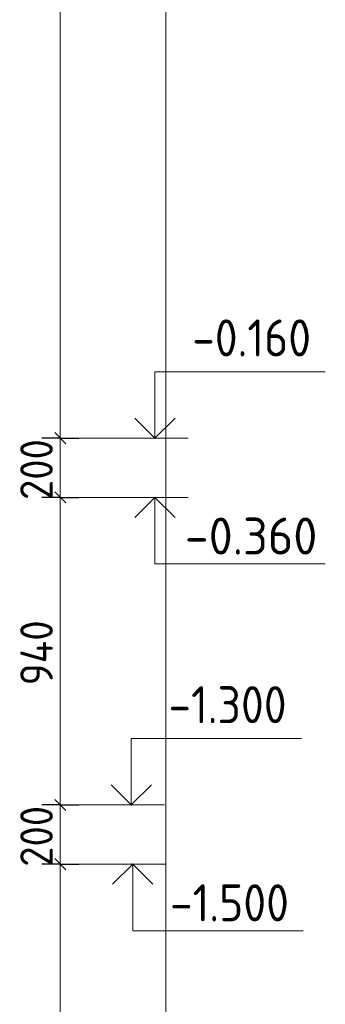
# Model space of a CAD drawing. Header units: millimetres. Extents: x 0 to 21000, y -5 to 14855.
# Tile 19 of 31: x 11006 to 12039, y 3311 to 6640. Entities that reach past the tile are written whole.
import ezdxf

# ---------------------------------------------------------------- set-up
doc = ezdxf.new("R2010")
doc.units = ezdxf.units.MM
doc.layers.add('Standard', color=7, linetype='Continuous', lineweight=25)
doc.layers.add('Размерная линия_ общее', color=7, linetype='Continuous', lineweight=13)
doc.styles.add('ISOCPEUR', font='txt')

msp = doc.modelspace()

# ---------------------------------------------------------------- linework, layer by layer
at = {"layer": 'Standard', "color": 7, "linetype": 'Continuous', "lineweight": 13, "transparency": 33554687}
for p, q in [((11500, 14855), (11500, 0)), ((11575.6, 5225), (11200.6, 5225)), ((11575.6, 5025), (11200.6, 5025)), ((11495.4, 3985), (11120.4, 3985)), ((11500.6, 3785), (11125.6, 3785))]:
    msp.add_line(p, q, dxfattribs=at)
for points in [[(11463.1, 5225), (11463.1, 5450), (12038.7, 5450)], [(11463.1, 5025), (11463.1, 4800), (12038.7, 4800)], [(11382.9, 3985), (11382.9, 4210), (11958.5, 4210)], [(11388.1, 3785), (11388.1, 3560), (11963.7, 3560)]]:
    msp.add_lwpolyline(points, dxfattribs=at)
at = {"layer": 'Standard', "color": 7, "linetype": 'Continuous', "lineweight": 35, "transparency": 33554687}
for points in [[(11395, 5293.1), (11463.1, 5225), (11531.2, 5293.1)], [(11395, 4957), (11463.1, 5025), (11531.2, 4957)], [(11314.8, 4053.1), (11382.9, 3985), (11451, 4053.1)], [(11320, 3717), (11388.1, 3785), (11456.2, 3717)]]:
    msp.add_lwpolyline(points, dxfattribs=at)
at = {"layer": 'Размерная линия_ общее', "color": 7, "linetype": 'Continuous', "lineweight": 13, "transparency": 33554687}
for p, q in [((11142.8, 5225), (11142.8, 9285)), ((11142.8, 5025), (11142.8, 5225)), ((11142.8, 3985), (11142.8, 5025)), ((11142.8, 3785), (11142.8, 3985))]:
    msp.add_line(p, q, dxfattribs=at)
at = {"layer": 'Размерная линия_ общее', "color": 7, "linetype": 'Continuous', "lineweight": 25, "transparency": 33554687}
for p, q in [((11161.6, 5206.3), (11124.1, 5243.8)), ((11161.6, 5006.3), (11124.1, 5043.8)), ((11161.6, 3966.3), (11124.1, 4003.8)), ((11161.6, 3766.3), (11124.1, 3803.8))]:
    msp.add_line(p, q, dxfattribs=at)
at = {"layer": 'Размерная линия_ общее', "color": 253, "linetype": 'Continuous', "lineweight": -3, "true_color": 0xa0a0a0, "transparency": 33554687}
for p, q in [((11142.8, 5225), (11080.3, 5225)), ((11142.8, 5225), (11205.3, 5225)), ((11142.8, 5025), (11080.3, 5025)), ((11142.8, 5025), (11205.3, 5025)), ((11142.8, 3985), (11080.3, 3985)), ((11142.8, 3985), (11205.3, 3985)), ((11142.8, 3785), (11080.3, 3785)), ((11142.8, 3785), (11205.3, 3785))]:
    msp.add_line(p, q, dxfattribs=at)
for points in [[(11142.8, 5225), (11134.3, 5225), (11134.3, 5225), (11134.3, 5225), (11134.3, 5225), (11134.3, 5225), (11134.3, 5225), (11134.3, 5225), (11134.3, 5225)], [(11142.8, 5025), (11134.3, 5025), (11134.3, 5025), (11134.3, 5025), (11134.3, 5025), (11134.3, 5025), (11134.3, 5025), (11134.3, 5025), (11134.3, 5025)], [(11142.8, 3985), (11134.3, 3985), (11134.3, 3985), (11134.3, 3985), (11134.3, 3985), (11134.3, 3985), (11134.3, 3985), (11134.3, 3985), (11134.3, 3985), (11134.3, 3985), (11134.3, 3985), (11134.3, 3985), (11134.3, 3985)], [(11142.8, 3785), (11134.3, 3785), (11134.3, 3785), (11134.3, 3785), (11134.3, 3785), (11134.3, 3785), (11134.3, 3785), (11134.3, 3785), (11134.3, 3785), (11134.3, 3785), (11134.3, 3785), (11134.3, 3785), (11134.3, 3785)]]:
    msp.add_lwpolyline(points, dxfattribs=at)
at = {"layer": 'Размерная линия_ общее', "color": 7, "linetype": 'Continuous', "lineweight": 13, "transparency": 33554687}
msp.add_lwpolyline([(11142.8, 2285), (11142.8, 2865.9), (11142.8, 2865.9), (11142.8, 3785)], dxfattribs=at)

# ---------------------------------------------------------------- texts
at = {"layer": 'Standard', "color": 7, "linetype": 'Continuous', "lineweight": 25, "transparency": 33554687, "char_height": 125, "attachment_point": 7, "style": 'ISOCPEUR'}
for s, insert, width in [('\\W0.90;-0.160', (11588.7, 5501.6), 505.883), ('\\W0.95;-0.360', (11563.7, 4831.7), 533.929), ('\\W0.90;-1.300', (11508.5, 4261.6), 505.879), ('\\W0.90;-1.500', (11513.7, 3591.7), 505.883)]:
    msp.add_mtext(s, dxfattribs=dict(at, insert=insert, width=width))
at = {"layer": 'Размерная линия_ общее', "color": 7, "linetype": 'Continuous', "lineweight": 25, "transparency": 33554687, "char_height": 110, "attachment_point": 7, "rotation": 90, "style": 'ISOCPEUR'}
for s, insert, width in [('\\W0.91;200', (11117.8, 5016.3), 280.99), ('\\W0.92;940', (11117.8, 4389.5), 292.219), ('\\W0.91;200', (11117.8, 3776.3), 280.998)]:
    msp.add_mtext(s, dxfattribs=dict(at, insert=insert, width=width))

doc.saveas('drawing.dxf')
